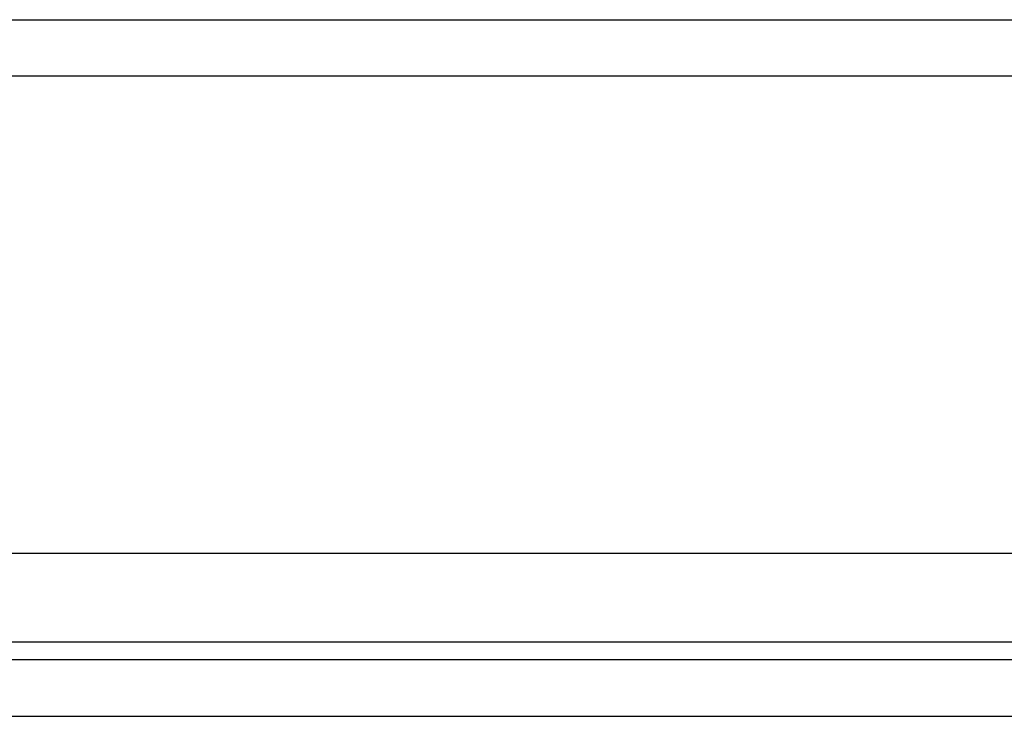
# Model space of a CAD drawing. Header units: inches. Extents: x 23 to 567, y 61 to 264.
# Tile 67 of 256: x 50.91 to 52.63, y 259.9 to 261.12. Entities that reach past the tile are written whole.
import ezdxf

# ---------------------------------------------------------------- set-up
doc = ezdxf.new("R2010")
doc.units = ezdxf.units.IN
doc.header["$MEASUREMENT"] = 0
doc.layers.add('Visible Edges(ANSI)', color=7, linetype='Continuous', lineweight=25)
doc.layers.add('Visible Tangent Edges(ANSI)', color=7, linetype='Continuous', lineweight=25)

msp = doc.modelspace()

# ---------------------------------------------------------------- linework, layer by layer
at = {"layer": 'Visible Edges(ANSI)'}
for p, q in [((23.4622, 261.1212), (77.0672, 261.1212)), ((77.0672, 260.1872), (23.4622, 260.1872)), ((77.1657, 260.0017), (23.3637, 260.0017))]:
    msp.add_line(p, q, dxfattribs=at)
at = {"layer": 'Visible Tangent Edges(ANSI)'}
for p, q in [((77.0672, 261.0222), (23.4622, 261.0222)), ((24.2628, 260.0327), (76.2665, 260.0327)), ((23.3637, 259.9027), (77.1657, 259.9027))]:
    msp.add_line(p, q, dxfattribs=at)

doc.saveas('drawing.dxf')
